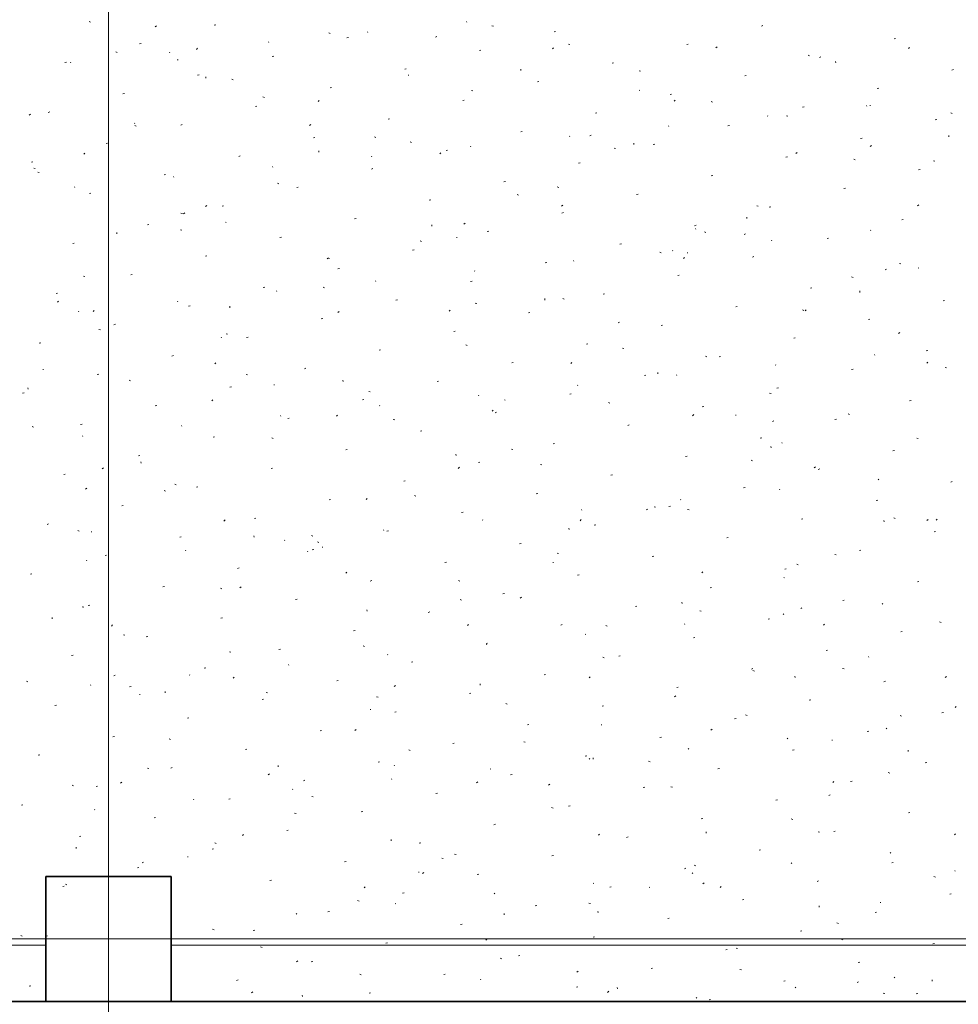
# Model space of a CAD drawing. Extents: x -743 to 300, y 62 to 1112.
# Tile 120 of 179: x -159 to -99, y 771 to 834. Entities that reach past the tile are written whole.
import ezdxf
from ezdxf.lldxf.tags import DXFTag

# ---------------------------------------------------------------- set-up
doc = ezdxf.new("R2010")
doc.units = 0
doc.layers.get('0').update_dxf_attribs({"lineweight": 13})
for name, color, linetype, lineweight, true_color in [('30 -33 Aussenwände- 3 Aussenstützen', 7, 'Continuous', 50, 0x0000dd), ('30 -35 Decken- 1 Konstruktion-Träger- Stahlbeton', 7, 'Continuous', 13, 0x33aa00), ('30 -36 Dächer- 1 Konstruktion', 7, 'Continuous', 35, 0x6666cc), ('60- 61 allgemeine Ausstattung- 4 Terrassen', 9, 'Continuous', 9, 0x808080)]:
    doc.layers.add(name, color=color, linetype=linetype, lineweight=lineweight, true_color=true_color)
doc.layers.add('70 -71 Achsen- 1 Gebäudeachsen', color=7, linetype='STRICHPUNKT2-A06CPV7LL0', lineweight=18)
tags = doc.linetypes.add('grob-A06CPV7GL0', pattern=[14, 3, -8, 3]).pattern_tags.tags
tags[8:9] = [DXFTag(74, 4), DXFTag(75, 0), DXFTag(340, '0'), DXFTag(46, 0.0), DXFTag(50, 0.0), DXFTag(44, 0.0), DXFTag(45, 0.0)]
tags[6:7] = [DXFTag(74, 4), DXFTag(75, 0), DXFTag(340, '0'), DXFTag(46, 0.0), DXFTag(50, 0.0), DXFTag(44, 0.0), DXFTag(45, 0.0)]
tags[4:5] = [DXFTag(74, 4), DXFTag(75, 0), DXFTag(340, '0'), DXFTag(46, 0.0), DXFTag(50, 0.0), DXFTag(44, 0.0), DXFTag(45, 0.0)]
tags = doc.linetypes.add('STRICHPUNKT2-A06CPV7LL0', pattern=[12.7, 6.35, -3.175, 0, -3.175]).pattern_tags.tags
tags[10:11] = [DXFTag(74, 4), DXFTag(75, 0), DXFTag(340, '0'), DXFTag(46, 0.0), DXFTag(50, 0.0), DXFTag(44, 0.0), DXFTag(45, 0.0)]
tags[8:9] = [DXFTag(74, 4), DXFTag(75, 0), DXFTag(340, '0'), DXFTag(46, 0.0), DXFTag(50, 0.0), DXFTag(44, 0.0), DXFTag(45, 0.0)]
tags[6:7] = [DXFTag(74, 4), DXFTag(75, 0), DXFTag(340, '0'), DXFTag(46, 0.0), DXFTag(50, 0.0), DXFTag(44, 0.0), DXFTag(45, 0.0)]
tags[4:5] = [DXFTag(74, 4), DXFTag(75, 0), DXFTag(340, '0'), DXFTag(46, 0.0), DXFTag(50, 0.0), DXFTag(44, 0.0), DXFTag(45, 0.0)]

# ---------------------------------------------------------------- blocks, each defined once
blk = doc.blocks.new('Referenz-A06CPV7ML0')
at = {"layer": '30 -33 Aussenwände- 3 Aussenstützen', "color": 0, "linetype": 'Continuous', "lineweight": 35, "ltscale": 0.35}
for p, q in [((-148.852, 778.912), (-156.852, 778.912)), ((-156.852, 778.912), (-156.852, 770.912)), ((-148.852, 770.912), (-148.852, 778.912)), ((-156.852, 770.912), (-148.852, 770.912))]:
    blk.add_line(p, q, dxfattribs=at)
at = {"layer": '30 -33 Aussenwände- 3 Aussenstützen', "color": 0, "lineweight": 9}
for p, q in [((-152.852, 775.912), (-152.852, 773.912)), ((-153.852, 774.912), (-151.852, 774.912))]:
    blk.add_line(p, q, dxfattribs=at)
at = {"layer": '30 -35 Decken- 1 Konstruktion-Träger- Stahlbeton', "color": 0, "linetype": 'grob-A06CPV7GL0', "lineweight": -2, "ltscale": 0.13}
for p, q in [((-300.852, 774.512), (-156.852, 774.512)), ((-148.852, 774.512), (-4.852, 774.512)), ((-300.852, 770.912), (-156.852, 770.912)), ((-148.852, 770.912), (-4.852, 770.912))]:
    blk.add_line(p, q, dxfattribs=at)
at = {"layer": '30 -35 Decken- 1 Konstruktion-Träger- Stahlbeton', "color": 0, "lineweight": 35}
for p, q in [((-156.852, 774.512), (-156.852, 770.912)), ((-148.852, 774.512), (-148.852, 770.912))]:
    blk.add_line(p, q, dxfattribs=at)
at = {"layer": '30 -36 Dächer- 1 Konstruktion', "color": 0, "linetype": 'Continuous', "ltscale": 0.35}
blk.add_line((76.456, 770.912), (-608.852, 770.912), dxfattribs=at)
at = {"layer": '30 -36 Dächer- 1 Konstruktion', "color": 0, "lineweight": 25}
for p, q in [((-608.852, 770.912), (76.456, 770.912)), ((76.456, 770.912), (-608.852, 770.912)), ((76.456, 770.912), (-608.852, 770.912))]:
    blk.add_line(p, q, dxfattribs=at)
at = {"layer": '30 -36 Dächer- 1 Konstruktion', "color": 0, "lineweight": 5}
for p, q in [((-608.852, 770.912), (76.456, 770.912)), ((76.456, 770.912), (-608.852, 770.912)), ((76.456, 770.912), (-608.852, 770.912))]:
    blk.add_line(p, q, dxfattribs=at)
at = {"layer": '30 -36 Dächer- 1 Konstruktion', "color": 0, "lineweight": -2}
for p, q in [((-608.852, 770.912), (76.456, 770.912)), ((76.456, 770.912), (-608.852, 770.912)), ((76.456, 770.912), (-608.852, 770.912))]:
    blk.add_line(p, q, dxfattribs=at)
at = {"layer": '30 -36 Dächer- 1 Konstruktion', "color": 0}
blk.add_line((76.456, 770.912), (-608.852, 770.912), dxfattribs=at)
at = {"layer": '60- 61 allgemeine Ausstattung- 4 Terrassen', "color": 0}
for p, q in [((-154.095, 833.585), (-154.004, 833.548)), ((-149.786, 833.306), (-149.867, 833.25)), ((-146.09, 833.351), (-145.994, 833.374)), ((-129.929, 833.541), (-129.962, 833.578)), ((-128.326, 833.315), (-128.231, 833.286)), ((-111.096, 833.297), (-111.001, 833.321)), ((-138.766, 832.867), (-138.675, 832.83)), ((-137.609, 832.539), (-137.513, 832.563)), ((-136.26, 832.892), (-136.293, 832.928)), ((-131.854, 832.638), (-131.935, 832.581)), ((-124.353, 832.918), (-124.257, 832.942)), ((-150.865, 832.16), (-150.769, 832.184)), ((-142.591, 832.242), (-142.624, 832.279)), ((-123.436, 832.148), (-123.345, 832.111)), ((-115.871, 832.107), (-115.776, 832.131)), ((-113.923, 831.969), (-114.003, 831.913)), ((-102.615, 832.486), (-102.52, 832.51)), ((-101.618, 831.923), (-101.69, 831.856)), ((-152.392, 831.637), (-152.298, 831.608)), ((-148.922, 831.593), (-148.955, 831.63)), ((-147.161, 831.875), (-147.233, 831.807)), ((-142.384, 831.349), (-142.288, 831.372)), ((-129.128, 831.728), (-129.032, 831.752)), ((-124.389, 831.899), (-124.461, 831.832)), ((-108.107, 831.43), (-108.015, 831.393)), ((-107.39, 831.295), (-107.295, 831.319)), ((-155.64, 830.969), (-155.544, 830.993)), ((-155.253, 830.944), (-155.286, 830.98)), ((-148.452, 831.134), (-148.407, 831.131)), ((-120.647, 830.916), (-120.551, 830.94)), ((-106.339, 830.946), (-106.348, 831.035)), ((-147.159, 830.158), (-147.063, 830.182)), ((-146.627, 829.966), (-146.637, 830.054)), ((-133.903, 830.537), (-133.807, 830.561)), ((-133.688, 830.16), (-133.644, 830.157)), ((-126.483, 830.456), (-126.492, 830.544)), ((-118.913, 830.437), (-118.819, 830.408)), ((-112.165, 830.105), (-112.07, 830.129)), ((-98.909, 830.484), (-98.814, 830.508)), ((-144.97, 829.898), (-144.878, 829.861)), ((-125.422, 829.726), (-125.326, 829.75)), ((-151.934, 828.967), (-151.838, 828.991)), ((-142.98, 828.759), (-142.885, 828.73)), ((-138.678, 829.347), (-138.582, 829.37)), ((-129.64, 829.18), (-129.549, 829.143)), ((-118.924, 829.186), (-118.88, 829.183)), ((-116.941, 828.914), (-116.845, 828.938)), ((-103.684, 829.293), (-103.589, 829.317)), ((-143.453, 828.156), (-143.357, 828.18)), ((-139.374, 828.53), (-139.446, 828.463)), ((-130.197, 828.535), (-130.101, 828.559)), ((-116.603, 828.554), (-116.675, 828.487)), ((-114.311, 828.461), (-114.219, 828.424)), ((-108.459, 828.103), (-108.364, 828.127)), ((-104.349, 828.175), (-104.382, 828.211)), ((-104.16, 828.212), (-104.116, 828.209)), ((-157.849, 827.661), (-157.929, 827.604)), ((-156.709, 827.777), (-156.614, 827.801)), ((-121.716, 827.724), (-121.62, 827.748)), ((-110.68, 827.525), (-110.713, 827.562)), ((-109.501, 827.559), (-109.406, 827.531)), ((-98.981, 827.743), (-98.89, 827.706)), ((-151.18, 827.094), (-151.163, 827.053)), ((-151.173, 826.929), (-151.082, 826.892)), ((-148.228, 826.965), (-148.132, 826.989)), ((-139.917, 826.992), (-139.998, 826.936)), ((-134.972, 827.345), (-134.876, 827.368)), ((-117.012, 826.876), (-117.044, 826.913)), ((-113.235, 826.912), (-113.139, 826.936)), ((-99.978, 827.291), (-99.883, 827.315)), ((-126.491, 826.533), (-126.395, 826.557)), ((-123.343, 826.227), (-123.376, 826.263)), ((-121.985, 826.324), (-122.066, 826.268)), ((-99.11, 826.216), (-99.119, 826.304)), ((-153.003, 825.775), (-152.908, 825.799)), ((-139.747, 826.154), (-139.651, 826.178)), ((-135.844, 826.211), (-135.753, 826.174)), ((-133.567, 825.881), (-133.473, 825.853)), ((-129.674, 825.577), (-129.707, 825.614)), ((-119.254, 825.725), (-119.263, 825.813)), ((-118.01, 825.722), (-117.914, 825.746)), ((-104.753, 826.101), (-104.658, 826.125)), ((-104.053, 825.656), (-104.134, 825.599)), ((-154.359, 825.162), (-154.431, 825.095)), ((-144.522, 824.963), (-144.426, 824.987)), ((-139.398, 825.235), (-139.407, 825.323)), ((-131.588, 825.186), (-131.66, 825.119)), ((-131.266, 825.343), (-131.17, 825.366)), ((-120.514, 825.492), (-120.423, 825.456)), ((-108.816, 825.21), (-108.888, 825.143)), ((-157.778, 824.584), (-157.683, 824.608)), ((-136.005, 824.928), (-136.038, 824.965)), ((-122.785, 824.531), (-122.689, 824.555)), ((-109.529, 824.91), (-109.433, 824.934)), ((-105.185, 824.774), (-105.093, 824.737)), ((-100.088, 824.682), (-99.994, 824.653)), ((-157.634, 824.203), (-157.539, 824.175)), ((-157.377, 823.96), (-157.286, 823.923)), ((-149.297, 823.773), (-149.202, 823.797)), ((-142.336, 824.279), (-142.369, 824.315)), ((-136.041, 824.152), (-135.945, 824.176)), ((-114.304, 823.72), (-114.208, 823.744)), ((-101.047, 824.099), (-100.952, 824.123)), ((-148.667, 823.629), (-148.7, 823.666)), ((-142.048, 823.242), (-141.956, 823.205)), ((-127.56, 823.341), (-127.464, 823.364)), ((-154.999, 822.98), (-155.031, 823.016)), ((-154.072, 822.582), (-153.977, 822.606)), ((-140.816, 822.961), (-140.72, 822.985)), ((-126.718, 822.524), (-126.627, 822.487)), ((-124.155, 823.004), (-124.061, 822.975)), ((-119.079, 822.529), (-118.983, 822.553)), ((-105.823, 822.908), (-105.727, 822.932)), ((-132.335, 822.15), (-132.239, 822.174)), ((-123.801, 821.842), (-123.873, 821.775)), ((-101.03, 821.866), (-101.102, 821.799)), ((-148.221, 821.326), (-148.127, 821.297)), ((-147.979, 821.347), (-148.06, 821.29)), ((-146.573, 821.818), (-146.645, 821.751)), ((-145.591, 821.771), (-145.496, 821.795)), ((-123.854, 821.339), (-123.758, 821.362)), ((-111.388, 821.805), (-111.297, 821.769)), ((-110.598, 821.718), (-110.502, 821.742)), ((-150.366, 820.58), (-150.271, 820.604)), ((-145.367, 820.745), (-145.323, 820.742)), ((-137.11, 820.959), (-137.014, 820.983)), ((-132.169, 820.504), (-132.178, 820.592)), ((-130.048, 820.679), (-130.128, 820.622)), ((-112.025, 820.994), (-112.034, 821.083)), ((-102.117, 820.906), (-102.021, 820.93)), ((-152.313, 820.014), (-152.322, 820.102)), ((-148.251, 820.273), (-148.16, 820.236)), ((-128.629, 820.148), (-128.533, 820.172)), ((-115.373, 820.527), (-115.277, 820.551)), ((-115.312, 820.347), (-115.295, 820.306)), ((-114.742, 820.126), (-114.648, 820.097)), ((-112.116, 820.01), (-112.197, 819.954)), ((-104.094, 820.211), (-104.127, 820.248)), ((-155.141, 819.39), (-155.046, 819.414)), ((-141.885, 819.769), (-141.79, 819.793)), ((-132.922, 819.555), (-132.83, 819.518)), ((-130.604, 819.771), (-130.559, 819.768)), ((-120.148, 819.337), (-120.052, 819.36)), ((-110.426, 819.562), (-110.459, 819.598)), ((-106.892, 819.716), (-106.796, 819.74)), ((-133.404, 818.957), (-133.308, 818.981)), ((-117.592, 818.837), (-117.501, 818.8)), ((-116.757, 818.912), (-116.79, 818.949)), ((-115.84, 818.797), (-115.795, 818.794)), ((-146.66, 818.578), (-146.565, 818.602)), ((-138.786, 818.474), (-138.858, 818.406)), ((-138.809, 818.448), (-138.715, 818.419)), ((-124.923, 818.146), (-124.827, 818.17)), ((-123.088, 818.263), (-123.121, 818.299)), ((-116.015, 818.498), (-116.087, 818.431)), ((-111.667, 818.525), (-111.571, 818.549)), ((-102.263, 818.118), (-102.171, 818.081)), ((-138.179, 817.767), (-138.084, 817.791)), ((-129.419, 817.614), (-129.452, 817.65)), ((-103.186, 817.714), (-103.09, 817.738)), ((-101.076, 817.823), (-101.032, 817.82)), ((-154.455, 817.304), (-154.364, 817.268)), ((-151.435, 817.388), (-151.34, 817.412)), ((-135.75, 816.964), (-135.783, 817.001)), ((-129.698, 816.955), (-129.602, 816.979)), ((-116.442, 817.335), (-116.346, 817.358)), ((-105.33, 817.248), (-105.236, 817.22)), ((-156.21, 816.197), (-156.115, 816.221)), ((-142.954, 816.576), (-142.859, 816.6)), ((-142.081, 816.315), (-142.114, 816.351)), ((-139.125, 816.586), (-139.034, 816.549)), ((-121.217, 816.144), (-121.121, 816.168)), ((-107.961, 816.523), (-107.865, 816.547)), ((-104.796, 816.264), (-104.805, 816.352)), ((-156.042, 815.701), (-156.123, 815.645)), ((-148.413, 815.665), (-148.446, 815.702)), ((-134.473, 815.765), (-134.378, 815.789)), ((-129.396, 815.57), (-129.302, 815.542)), ((-124.94, 815.773), (-124.949, 815.861)), ((-123.796, 815.868), (-123.705, 815.831)), ((-99.48, 815.712), (-99.384, 815.736)), ((-154.744, 815.016), (-154.777, 815.053)), ((-153.771, 815.105), (-153.843, 815.038)), ((-147.729, 815.386), (-147.634, 815.41)), ((-145.084, 815.283), (-145.093, 815.371)), ((-138.11, 815.033), (-138.191, 814.977)), ((-131, 815.129), (-131.072, 815.062)), ((-125.992, 814.954), (-125.896, 814.977)), ((-112.736, 815.333), (-112.64, 815.356)), ((-108.466, 815.15), (-108.375, 815.113)), ((-108.228, 815.153), (-108.3, 815.086)), ((-139.248, 814.574), (-139.153, 814.598)), ((-120.178, 814.365), (-120.259, 814.308)), ((-104.255, 814.521), (-104.159, 814.545)), ((-153.463, 813.892), (-153.369, 813.864)), ((-152.504, 814.195), (-152.409, 814.219)), ((-130.767, 813.763), (-130.672, 813.787)), ((-117.511, 814.142), (-117.415, 814.166)), ((-102.247, 813.697), (-102.327, 813.64)), ((-157.279, 813.005), (-157.184, 813.029)), ((-145.649, 813.405), (-145.633, 813.364)), ((-145.329, 813.617), (-145.238, 813.581)), ((-144.023, 813.384), (-143.928, 813.408)), ((-109.03, 813.331), (-108.934, 813.354)), ((-135.542, 812.572), (-135.447, 812.596)), ((-130, 812.899), (-129.908, 812.862)), ((-122.286, 812.952), (-122.19, 812.975)), ((-119.984, 812.693), (-119.89, 812.664)), ((-100.549, 812.519), (-100.453, 812.543)), ((-148.798, 812.193), (-148.703, 812.217)), ((-145.984, 811.761), (-146.056, 811.694)), ((-127.061, 811.761), (-126.966, 811.785)), ((-123.213, 811.785), (-123.285, 811.718)), ((-114.67, 812.181), (-114.579, 812.144)), ((-113.805, 812.14), (-113.709, 812.164)), ((-103.84, 812.247), (-103.873, 812.284)), ((-100.442, 811.809), (-100.514, 811.742)), ((-157.047, 811.329), (-157.002, 811.326)), ((-140.317, 811.382), (-140.222, 811.406)), ((-117.711, 811.042), (-117.72, 811.13)), ((-110.171, 811.598), (-110.204, 811.634)), ((-105.324, 811.329), (-105.228, 811.352)), ((-99.341, 811.463), (-99.249, 811.426)), ((-153.573, 811.003), (-153.478, 811.027)), ((-151.533, 810.649), (-151.442, 810.612)), ((-144.05, 811.015), (-143.956, 810.986)), ((-137.855, 810.552), (-137.864, 810.64)), ((-131.836, 810.57), (-131.741, 810.594)), ((-118.58, 810.95), (-118.484, 810.973)), ((-116.502, 810.948), (-116.535, 810.985)), ((-157.999, 810.062), (-158.008, 810.15)), ((-145.092, 810.191), (-144.997, 810.215)), ((-142.283, 810.355), (-142.239, 810.352)), ((-136.203, 809.93), (-136.112, 809.893)), ((-122.833, 810.299), (-122.866, 810.336)), ((-110.099, 810.138), (-110.003, 810.162)), ((-158.348, 809.812), (-158.253, 809.836)), ((-146.173, 809.388), (-146.253, 809.331)), ((-136.611, 809.38), (-136.516, 809.404)), ((-129.164, 809.65), (-129.197, 809.686)), ((-127.519, 809.381), (-127.475, 809.378)), ((-123.355, 809.759), (-123.26, 809.783)), ((-110.571, 809.815), (-110.477, 809.786)), ((-101.618, 809.327), (-101.522, 809.35)), ((-149.867, 809.001), (-149.772, 809.025)), ((-135.496, 809), (-135.528, 809.037)), ((-128.241, 808.719), (-128.322, 808.663)), ((-120.874, 809.212), (-120.783, 809.175)), ((-114.874, 808.948), (-114.778, 808.971)), ((-141.827, 808.351), (-141.86, 808.388)), ((-141.386, 808.189), (-141.291, 808.213)), ((-138.198, 808.417), (-138.27, 808.35)), ((-134.638, 808.137), (-134.544, 808.108)), ((-128.13, 808.568), (-128.035, 808.592)), ((-115.427, 808.441), (-115.499, 808.374)), ((-112.755, 808.407), (-112.711, 808.404)), ((-110.309, 808.051), (-110.39, 807.995)), ((-106.393, 808.136), (-106.297, 808.16)), ((-105.544, 808.494), (-105.453, 808.457)), ((-157.737, 807.68), (-157.645, 807.643)), ((-154.642, 807.81), (-154.547, 807.834)), ((-148.158, 807.702), (-148.191, 807.738)), ((-132.905, 807.378), (-132.81, 807.402)), ((-119.649, 807.757), (-119.554, 807.781)), ((-154.489, 807.052), (-154.522, 807.089)), ((-146.161, 806.999), (-146.066, 807.023)), ((-142.407, 806.962), (-142.316, 806.925)), ((-111.168, 806.946), (-111.072, 806.969)), ((-101.159, 806.937), (-101.065, 806.909)), ((-137.68, 806.187), (-137.585, 806.211)), ((-127.078, 806.243), (-126.986, 806.206)), ((-124.424, 806.566), (-124.329, 806.59)), ((-110.482, 806.312), (-110.491, 806.4)), ((-109.781, 806.658), (-109.765, 806.617)), ((-102.687, 806.134), (-102.591, 806.158)), ((-150.936, 805.808), (-150.841, 805.832)), ((-130.626, 805.821), (-130.635, 805.909)), ((-115.943, 805.755), (-115.848, 805.779)), ((-111.748, 805.525), (-111.657, 805.488)), ((-153.183, 805.048), (-153.255, 804.981)), ((-150.77, 805.331), (-150.779, 805.419)), ((-142.455, 804.997), (-142.36, 805.021)), ((-130.411, 805.073), (-130.483, 805.005)), ((-129.199, 805.376), (-129.104, 805.4)), ((-125.225, 805.259), (-125.131, 805.231)), ((-107.64, 805.097), (-107.712, 805.03)), ((-107.462, 804.944), (-107.366, 804.967)), ((-155.711, 804.618), (-155.616, 804.641)), ((-133.974, 804.185), (-133.879, 804.209)), ((-120.718, 804.564), (-120.623, 804.588)), ((-103.585, 804.283), (-103.618, 804.32)), ((-154.235, 803.742), (-154.316, 803.686)), ((-149.292, 803.581), (-149.198, 803.553)), ((-148.611, 803.993), (-148.52, 803.956)), ((-147.23, 803.806), (-147.135, 803.83)), ((-112.237, 803.753), (-112.142, 803.777)), ((-109.916, 803.634), (-109.949, 803.671)), ((-98.981, 804.132), (-98.885, 804.156)), ((-138.749, 802.995), (-138.654, 803.019)), ((-136.303, 803.074), (-136.384, 803.018)), ((-133.281, 803.274), (-133.19, 803.238)), ((-125.493, 803.374), (-125.398, 803.398)), ((-116.247, 802.985), (-116.28, 803.021)), ((-103.756, 802.942), (-103.66, 802.965)), ((-152.005, 802.616), (-151.91, 802.639)), ((-122.578, 802.335), (-122.611, 802.372)), ((-118.372, 802.406), (-118.452, 802.349)), ((-117.952, 802.556), (-117.861, 802.519)), ((-117.012, 802.562), (-116.917, 802.586)), ((-115.813, 802.382), (-115.719, 802.353)), ((-145.396, 801.704), (-145.468, 801.637)), ((-143.524, 801.804), (-143.429, 801.828)), ((-130.268, 802.183), (-130.173, 802.207)), ((-128.91, 801.686), (-128.943, 801.723)), ((-122.625, 801.728), (-122.697, 801.661)), ((-108.531, 801.751), (-108.436, 801.775)), ((-102.622, 801.838), (-102.531, 801.801)), ((-100.44, 801.737), (-100.521, 801.681)), ((-99.854, 801.753), (-99.926, 801.685)), ((-156.781, 801.425), (-156.685, 801.449)), ((-135.241, 801.037), (-135.274, 801.073)), ((-123.397, 801.09), (-123.406, 801.178)), ((-121.787, 801.372), (-121.692, 801.396)), ((-103.253, 801.581), (-103.262, 801.669)), ((-154.815, 801.024), (-154.723, 800.987)), ((-153.962, 800.94), (-153.918, 800.937)), ((-148.299, 800.614), (-148.204, 800.637)), ((-143.541, 800.6), (-143.55, 800.688)), ((-141.572, 800.387), (-141.605, 800.424)), ((-139.879, 800.704), (-139.785, 800.675)), ((-135.043, 800.993), (-134.948, 801.017)), ((-113.306, 800.56), (-113.211, 800.584)), ((-100.05, 800.94), (-99.954, 800.963)), ((-139.818, 799.802), (-139.723, 799.826)), ((-139.485, 800.306), (-139.394, 800.269)), ((-139.198, 799.965), (-139.154, 799.963)), ((-126.562, 800.181), (-126.467, 800.205)), ((-153.075, 799.423), (-152.979, 799.447)), ((-147.903, 799.738), (-147.936, 799.775)), ((-140.119, 799.717), (-140.102, 799.675)), ((-124.156, 799.587), (-124.064, 799.551)), ((-118.081, 799.37), (-117.986, 799.394)), ((-106.4, 799.504), (-106.306, 799.475)), ((-104.825, 799.749), (-104.73, 799.773)), ((-154.234, 799.089), (-154.267, 799.125)), ((-144.593, 798.612), (-144.498, 798.635)), ((-131.337, 798.991), (-131.242, 799.015)), ((-124.435, 798.991), (-124.39, 798.989)), ((-109.6, 798.558), (-109.505, 798.582)), ((-108.826, 798.869), (-108.735, 798.832)), ((-157.85, 798.232), (-157.754, 798.256)), ((-137.61, 798.36), (-137.682, 798.293)), ((-122.856, 798.179), (-122.761, 798.203)), ((-114.838, 798.384), (-114.91, 798.317)), ((-109.671, 798.017), (-109.627, 798.015)), ((-149.369, 797.421), (-149.273, 797.445)), ((-145.689, 797.337), (-145.598, 797.3)), ((-144.366, 797.429), (-144.447, 797.372)), ((-136.112, 797.8), (-136.017, 797.824)), ((-130.467, 797.826), (-130.373, 797.797)), ((-114.375, 797.368), (-114.28, 797.392)), ((-101.119, 797.747), (-101.024, 797.771)), ((-127.631, 796.989), (-127.536, 797.013)), ((-126.434, 796.76), (-126.515, 796.704)), ((-154.533, 796.148), (-154.439, 796.119)), ((-154.144, 796.23), (-154.048, 796.254)), ((-140.887, 796.61), (-140.792, 796.633)), ((-130.359, 796.619), (-130.268, 796.582)), ((-119.15, 796.177), (-119.055, 796.201)), ((-116.168, 796.359), (-116.177, 796.448)), ((-108.503, 796.092), (-108.583, 796.036)), ((-105.894, 796.556), (-105.799, 796.58)), ((-103.33, 796.32), (-103.363, 796.356)), ((-156.456, 795.379), (-156.465, 795.467)), ((-145.663, 795.419), (-145.567, 795.443)), ((-136.312, 795.869), (-136.321, 795.957)), ((-132.406, 795.798), (-132.311, 795.822)), ((-115.03, 795.9), (-114.938, 795.863)), ((-110.669, 795.366), (-110.574, 795.39)), ((-109.661, 795.67), (-109.694, 795.707)), ((-152.595, 794.992), (-152.667, 794.924)), ((-129.823, 795.016), (-129.895, 794.949)), ((-123.925, 794.987), (-123.83, 795.011)), ((-121.054, 794.948), (-120.96, 794.92)), ((-115.993, 795.021), (-116.025, 795.057)), ((-107.052, 795.04), (-107.124, 794.973)), ((-99.7, 795.182), (-99.609, 795.145)), ((-151.893, 794.368), (-151.801, 794.331)), ((-150.438, 794.228), (-150.342, 794.252)), ((-137.181, 794.608), (-137.086, 794.631)), ((-122.324, 794.372), (-122.357, 794.408)), ((-115.444, 794.175), (-115.349, 794.199)), ((-102.188, 794.554), (-102.093, 794.578)), ((-136.563, 793.65), (-136.472, 793.613)), ((-128.7, 793.796), (-128.605, 793.82)), ((-128.655, 793.722), (-128.688, 793.759)), ((-155.213, 793.038), (-155.117, 793.062)), ((-145.121, 793.27), (-145.027, 793.241)), ((-141.957, 793.417), (-141.861, 793.441)), ((-134.986, 793.073), (-135.019, 793.109)), ((-121.233, 792.932), (-121.142, 792.895)), ((-120.219, 792.985), (-120.124, 793.009)), ((-106.963, 793.364), (-106.868, 793.388)), ((-104.251, 792.97), (-104.234, 792.928)), ((-146.732, 792.226), (-146.636, 792.25)), ((-141.317, 792.424), (-141.35, 792.46)), ((-133.475, 792.606), (-133.38, 792.629)), ((-152.429, 791.783), (-152.509, 791.727)), ((-147.648, 791.774), (-147.681, 791.811)), ((-144.808, 791.647), (-144.88, 791.58)), ((-124.994, 791.794), (-124.899, 791.818)), ((-122.037, 791.672), (-122.109, 791.604)), ((-111.738, 792.173), (-111.643, 792.197)), ((-111.642, 792.071), (-111.548, 792.042)), ((-108.939, 791.629), (-108.948, 791.717)), ((-105.904, 792.213), (-105.813, 792.176)), ((-99.265, 791.696), (-99.337, 791.629)), ((-158.096, 791.399), (-158.005, 791.363)), ((-153.98, 791.125), (-154.012, 791.161)), ((-151.507, 791.036), (-151.411, 791.06)), ((-138.251, 791.415), (-138.155, 791.439)), ((-134.497, 791.115), (-134.577, 791.058)), ((-129.083, 791.138), (-129.092, 791.226)), ((-116.513, 790.983), (-116.418, 791.007)), ((-103.257, 791.362), (-103.162, 791.386)), ((-150.878, 790.55), (-150.834, 790.547)), ((-149.227, 790.648), (-149.236, 790.736)), ((-142.767, 790.681), (-142.675, 790.644)), ((-135.709, 790.393), (-135.614, 790.364)), ((-129.769, 790.604), (-129.674, 790.627)), ((-116.565, 790.447), (-116.646, 790.39)), ((-156.282, 789.845), (-156.186, 789.869)), ((-143.026, 790.224), (-142.93, 790.248)), ((-127.437, 789.963), (-127.346, 789.926)), ((-121.288, 789.792), (-121.193, 789.816)), ((-108.032, 790.171), (-107.937, 790.195)), ((-98.633, 789.778), (-98.714, 789.722)), ((-136.114, 789.576), (-136.07, 789.573)), ((-134.545, 789.413), (-134.449, 789.437)), ((-112.108, 789.245), (-112.016, 789.208)), ((-102.23, 789.193), (-102.135, 789.164)), ((-99.551, 789.36), (-99.456, 789.384)), ((-147.801, 789.034), (-147.705, 789.058)), ((-126.063, 788.602), (-125.968, 788.625)), ((-121.35, 788.602), (-121.306, 788.599)), ((-112.807, 788.981), (-112.712, 789.005)), ((-152.576, 787.843), (-152.48, 787.867)), ((-139.32, 788.222), (-139.224, 788.246)), ((-137.022, 788.303), (-137.094, 788.236)), ((-114.25, 788.327), (-114.322, 788.26)), ((-104.326, 788.169), (-104.231, 788.193)), ((-103.075, 788.356), (-103.108, 788.392)), ((-148.971, 787.712), (-148.879, 787.675)), ((-130.839, 787.411), (-130.743, 787.435)), ((-126.296, 787.515), (-126.202, 787.486)), ((-117.582, 787.79), (-117.487, 787.814)), ((-109.407, 787.707), (-109.44, 787.743)), ((-106.587, 787.628), (-106.542, 787.625)), ((-157.351, 786.653), (-157.255, 786.677)), ((-144.095, 787.032), (-143.999, 787.056)), ((-133.641, 786.994), (-133.55, 786.957)), ((-122.357, 786.6), (-122.262, 786.623)), ((-115.738, 787.057), (-115.771, 787.094)), ((-109.101, 786.979), (-109.006, 787.003)), ((-101.709, 786.898), (-101.719, 786.986)), ((-141.998, 785.917), (-142.007, 786.005)), ((-135.614, 786.22), (-135.518, 786.244)), ((-134.588, 786.028), (-134.572, 785.987)), ((-122.069, 786.408), (-122.102, 786.444)), ((-121.853, 786.407), (-121.863, 786.496)), ((-118.311, 786.276), (-118.22, 786.239)), ((-100.62, 786.167), (-100.525, 786.191)), ((-150.363, 785.837), (-150.268, 785.808)), ((-148.87, 785.841), (-148.774, 785.865)), ((-142.559, 785.469), (-142.64, 785.413)), ((-128.4, 785.758), (-128.433, 785.795)), ((-127.133, 785.409), (-127.037, 785.433)), ((-113.876, 785.788), (-113.781, 785.812)), ((-102.982, 785.557), (-102.891, 785.521)), ((-155.174, 784.744), (-155.083, 784.707)), ((-153.645, 784.651), (-153.549, 784.675)), ((-152.007, 784.935), (-152.079, 784.868)), ((-140.389, 785.03), (-140.293, 785.054)), ((-134.731, 785.109), (-134.764, 785.146)), ((-129.235, 784.959), (-129.307, 784.892)), ((-124.628, 784.801), (-124.708, 784.745)), ((-106.464, 784.983), (-106.536, 784.916)), ((-105.395, 784.977), (-105.3, 785.001)), ((-141.062, 784.46), (-141.095, 784.496)), ((-131.908, 784.219), (-131.812, 784.242)), ((-118.651, 784.598), (-118.556, 784.621)), ((-116.884, 784.637), (-116.79, 784.608)), ((-106.696, 784.133), (-106.776, 784.076)), ((-158.42, 783.46), (-158.324, 783.484)), ((-147.394, 783.81), (-147.427, 783.847)), ((-145.164, 783.839), (-145.068, 783.863)), ((-139.845, 784.025), (-139.753, 783.988)), ((-123.427, 783.407), (-123.331, 783.431)), ((-110.17, 783.786), (-110.075, 783.81)), ((-153.725, 783.161), (-153.758, 783.198)), ((-140.95, 782.959), (-140.856, 782.93)), ((-136.683, 783.028), (-136.587, 783.052)), ((-124.515, 783.307), (-124.424, 783.27)), ((-101.689, 782.975), (-101.594, 782.999)), ((-149.939, 782.649), (-149.843, 782.673)), ((-128.202, 782.217), (-128.106, 782.24)), ((-114.945, 782.596), (-114.85, 782.619)), ((-109.186, 782.589), (-109.094, 782.552)), ((-144.22, 781.591), (-144.292, 781.523)), ((-141.458, 781.837), (-141.362, 781.861)), ((-121.449, 781.615), (-121.521, 781.548)), ((-114.624, 781.677), (-114.634, 781.765)), ((-107.471, 781.76), (-107.377, 781.731)), ((-106.464, 781.784), (-106.369, 781.808)), ((-98.677, 781.639), (-98.749, 781.572)), ((-154.714, 781.458), (-154.618, 781.482)), ((-146.048, 781.056), (-145.957, 781.02)), ((-134.768, 781.186), (-134.778, 781.274)), ((-132.977, 781.026), (-132.881, 781.05)), ((-119.721, 781.405), (-119.625, 781.429)), ((-154.913, 780.696), (-154.922, 780.784)), ((-146.233, 780.647), (-146.137, 780.671)), ((-130.719, 780.338), (-130.628, 780.301)), ((-111.239, 780.594), (-111.144, 780.617)), ((-102.821, 780.392), (-102.854, 780.429)), ((-150.622, 779.824), (-150.702, 779.767)), ((-147.793, 780.16), (-147.749, 780.157)), ((-137.752, 779.835), (-137.656, 779.859)), ((-131.538, 780.082), (-131.444, 780.053)), ((-124.496, 780.215), (-124.4, 780.238)), ((-109.152, 779.743), (-109.185, 779.779)), ((-102.758, 779.782), (-102.663, 779.806)), ((-151.008, 779.456), (-150.912, 779.48)), ((-133.03, 779.186), (-132.985, 779.183)), ((-132.69, 779.156), (-132.771, 779.099)), ((-129.271, 779.024), (-129.175, 779.048)), ((-116.015, 779.403), (-115.919, 779.427)), ((-115.483, 779.093), (-115.516, 779.13)), ((-115.389, 779.62), (-115.298, 779.583)), ((-98.72, 779.281), (-98.704, 779.24)), ((-155.604, 778.404), (-155.51, 778.375)), ((-142.527, 778.645), (-142.431, 778.669)), ((-121.814, 778.444), (-121.847, 778.481)), ((-114.758, 778.487), (-114.839, 778.431)), ((-107.533, 778.592), (-107.438, 778.615)), ((-100.06, 778.902), (-99.968, 778.865)), ((-155.783, 778.266), (-155.688, 778.29)), ((-136.434, 778.246), (-136.506, 778.179)), ((-134.046, 777.833), (-133.95, 777.857)), ((-128.145, 777.795), (-128.178, 777.831)), ((-120.79, 778.213), (-120.694, 778.236)), ((-118.266, 778.212), (-118.222, 778.209)), ((-113.662, 778.271), (-113.734, 778.203)), ((-99.052, 777.78), (-98.957, 777.804)), ((-136.923, 777.369), (-136.831, 777.333)), ((-134.476, 777.145), (-134.509, 777.182)), ((-122.125, 777.204), (-122.031, 777.175)), ((-112.309, 777.401), (-112.213, 777.425)), ((-103.502, 777.238), (-103.458, 777.235)), ((-140.808, 776.496), (-140.841, 776.533)), ((-138.821, 776.643), (-138.725, 776.667)), ((-127.539, 776.455), (-127.549, 776.543)), ((-125.565, 777.022), (-125.469, 777.046)), ((-121.593, 776.651), (-121.502, 776.614)), ((-107.395, 776.946), (-107.405, 777.034)), ((-103.828, 776.59), (-103.732, 776.613)), ((-130.34, 775.831), (-130.244, 775.855)), ((-117.084, 776.211), (-116.988, 776.234)), ((-106.263, 775.933), (-106.172, 775.896)), ((-146.192, 775.526), (-146.098, 775.497)), ((-143.596, 775.452), (-143.5, 775.476)), ((-108.603, 775.399), (-108.507, 775.423)), ((-158.456, 775.119), (-158.365, 775.082)), ((-156.852, 775.073), (-156.757, 775.097)), ((-135.115, 774.641), (-135.019, 774.665)), ((-128.647, 774.902), (-128.719, 774.835)), ((-121.859, 775.02), (-121.763, 775.044)), ((-105.876, 774.926), (-105.948, 774.859)), ((-100.122, 774.588), (-100.026, 774.611)), ((-143.126, 774.401), (-143.035, 774.364)), ((-113.378, 774.209), (-113.282, 774.232)), ((-112.713, 774.326), (-112.619, 774.297)), ((-140.753, 773.51), (-140.833, 773.454)), ((-139.89, 773.45), (-139.794, 773.474)), ((-127.797, 773.682), (-127.706, 773.645)), ((-126.634, 773.829), (-126.538, 773.853)), ((-104.897, 773.397), (-104.801, 773.421)), ((-122.821, 772.842), (-122.901, 772.785)), ((-118.153, 773.018), (-118.057, 773.042)), ((-112.467, 772.964), (-112.376, 772.927)), ((-144.665, 772.26), (-144.57, 772.284)), ((-136.779, 772.648), (-136.685, 772.619)), ((-131.409, 772.639), (-131.313, 772.663)), ((-129.057, 772.339), (-129.041, 772.298)), ((-109.672, 772.207), (-109.576, 772.23)), ((-104.889, 772.174), (-104.97, 772.117)), ((-102.566, 772.428), (-102.599, 772.465)), ((-100.166, 772.215), (-100.175, 772.303)), ((-157.921, 771.881), (-157.826, 771.904)), ((-143.632, 771.534), (-143.704, 771.467)), ((-136.184, 771.448), (-136.088, 771.472)), ((-122.928, 771.827), (-122.832, 771.851)), ((-120.861, 771.558), (-120.933, 771.491)), ((-120.31, 771.725), (-120.32, 771.813)), ((-108.897, 771.779), (-108.93, 771.816)), ((-103.3, 771.449), (-103.206, 771.42)), ((-140.454, 771.234), (-140.464, 771.322)), ((-115.228, 771.13), (-115.261, 771.166)), ((-114.447, 771.016), (-114.351, 771.04)), ((-101.191, 771.395), (-101.095, 771.419))]:
    blk.add_line(p, q, dxfattribs=at)
at = {"layer": '70 -71 Achsen- 1 Gebäudeachsen', "color": 0, "linetype": 'STRICHPUNKT2-A06CPV7LL0', "ltscale": 0.18}
for p, q in [((-152.852, 1084.852), (-152.852, 85.412)), ((-682.489, 774.912), (76.456, 774.912))]:
    blk.add_line(p, q, dxfattribs=at)

msp = doc.modelspace()

# ---------------------------------------------------------------- block references
at = {"color": 8, "lineweight": 13, "ltscale": 0.13, "true_color": 0x808080}
msp.add_blockref('Referenz-A06CPV7ML0', (0, 0), dxfattribs=at)

doc.saveas('drawing.dxf')
